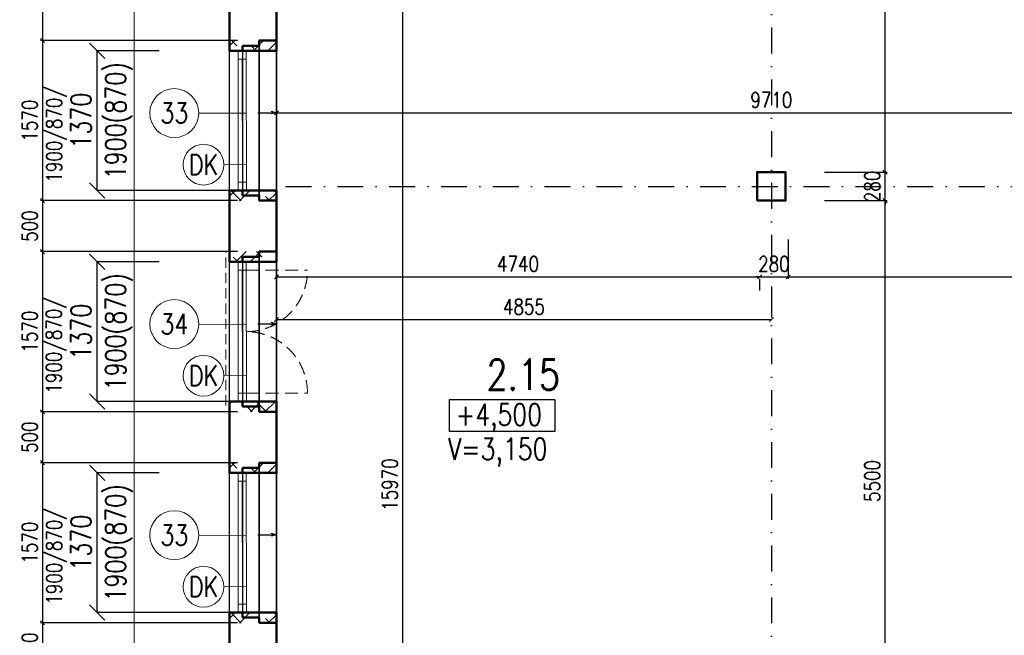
# Model space of a CAD drawing. Header units: millimetres. Extents: x -238874 to 551972, y -298952 to 658415.
# Tile 213 of 256: x 14879 to 24538, y 185418 to 191456. Entities that reach past the tile are written whole.
import ezdxf
from ezdxf.enums import TextEntityAlignment as Align

# ---------------------------------------------------------------- set-up
doc = ezdxf.new("R2010")
doc.units = ezdxf.units.MM
doc.header["$LTSCALE"] = 20
for name, pattern in [('DASHED', [0.75, 0.5, -0.25]), ('HIDDEN', [9.525, 6.35, -3.175]), ('ČERCHOVANÁ', [25.4, 12.7, -6.35, 0, -6.35])]:
    doc.linetypes.add(name, pattern=pattern)
for name, color, linetype in [('00_HEDVIKA _KRESBA', 1, 'Continuous'), ('CZ', 255, 'Continuous'), ('KOTY', 8, 'Continuous'), ('OSYSTAVBA', 101, 'ČERCHOVANÁ')]:
    doc.layers.add(name, color=color, linetype=linetype)
doc.layers.add('00_HEDVIKA_DEMOLICE', color=2, linetype='Continuous', lineweight=30, transparency=0.3)
doc.layers.add('CKOKNA OTEVÍRÁNÍ', color=51, linetype='HIDDEN', lineweight=18, transparency=0.5)
for name, color, linetype, lineweight in [('00_HEDVIKA_OBRYS', 1, 'Continuous', 50), ('CKBUBLINY', 1, 'Continuous', 18), ('CKBUBLINY DEMOLICE', 4, 'Continuous', 18), ('CKBUBLINY_POPIS', 3, 'Continuous', 25), ('CKKOTY', 3, 'Continuous', 18), ('CKOKNA', 30, 'Continuous', 18), ('CKSTENY_SRAF', 8, 'Continuous', 18), ('CKSYMBOLY', 21, 'Continuous', 25), ('HEDVIKA_OKNA_PARAPET', 70, 'Continuous', 18), ('NOSNÉ', 8, 'Continuous', 50), ('PRUCHODY', 7, 'Continuous', 18)]:
    doc.layers.add(name, color=color, linetype=linetype, lineweight=lineweight)
doc.layers.add('CKNETISK', color=116, linetype='Continuous', lineweight=18, plot=False)
doc.styles.add('SIMPLEX', font='SIMPLEX.shx', dxfattribs={"width": 0.8, "bigfont": 'CAD13.shx'})
doc.styles.get("Standard").update_dxf_attribs({"font": 'simplex.shx', "width": 0.8})
doc.dimstyles.new('CADKON', dxfattribs={"dimscale": 100, "dimtxt": 2, "dimasz": 1.5, "dimexe": 0, "dimexo": 2, "dimgap": 0.6, "dimtad": 1, "dimrnd": 1, "dimtxsty": 'Standard', "dimblk1": 'OBLIQUE', "dimblk2": 'OBLIQUE', "dimsah": 1, "dimcen": 2.5, "dimadec": 1, "dimazin": 2, "dimtfac": 1, "dimtix": 1, "dimtmove": 2, "dimatfit": 3, "dimldrblk": 'OPEN30', "dimfxl": 5, "dimtfill": 1, "dimtolj": 1, "dimarcsym": 0})
doc.dimstyles.new('CKA', dxfattribs={"dimtxt": 200, "dimasz": 40, "dimexe": 20, "dimexo": 0.2, "dimgap": 50, "dimtad": 1, "dimdec": 0, "dimrnd": 1, "dimzin": 0, "dimdsep": 46, "dimtxsty": 'Standard', "dimblk1": 'OBLIQUE', "dimblk2": 'OBLIQUE', "dimsah": 1, "dimcen": 0.09, "dimclrd": 253, "dimclre": 253, "dimclrt": 253, "dimadec": 0, "dimazin": 0, "dimtfac": 1, "dimtdec": 0, "dimtix": 1, "dimtmove": 2, "dimatfit": 3, "dimfxl": 1, "dimtolj": 1, "dimtzin": 0, "dimarcsym": 0})

# ---------------------------------------------------------------- blocks, each defined once
blk = doc.blocks.new('_OBLIQUE')
at = {"color": 0, "linetype": 'ByBlock'}
blk.add_line((-0.5, -0.5), (0.5, 0.5), dxfattribs=at)
blk = doc.blocks.new('*D1527')
at = {"layer": 'DEFPOINTS', "color": 0, "transparency": 16777216}
for p in [(17398, 191150.9), (27108, 190543.5), (27108, 190120.9)]:
    blk.add_point(p, dxfattribs=at)
at = {"layer": 'KOTY', "lineweight": -2, "transparency": 16777216}
for p, q in [((27108, 190501.6), (27108, 190563.5)), ((17398, 190543.5), (27108, 190543.5))]:
    blk.add_line(p, q, dxfattribs=at)
at = {"layer": 'KOTY', "lineweight": -2, "transparency": 16777216, "xscale": 40, "yscale": 40, "zscale": 40, "rotation": 180}
blk.add_blockref('_OBLIQUE', (17398, 190543.5), dxfattribs=at)
at = {"layer": 'KOTY', "lineweight": -2, "transparency": 16777216, "xscale": 40, "yscale": 40, "zscale": 40}
blk.add_blockref('_OBLIQUE', (27108, 190543.5), dxfattribs=at)
at = {"layer": 'KOTY', "transparency": 16777216, "insert": (22253, 190668.5), "char_height": 150, "attachment_point": 5, "style": 'SIMPLEX'}
blk.add_mtext('\\A1;9710', dxfattribs=at)
blk = doc.blocks.new('*D1528')
at = {"layer": 'DEFPOINTS', "color": 0, "transparency": 16777216}
for p in [(22418, 189680.9), (27108, 189180.9), (27108, 188935)]:
    blk.add_point(p, dxfattribs=at)
at = {"layer": 'KOTY', "lineweight": -2, "transparency": 16777216}
for p, q in [((22418, 188935), (27108, 188935)), ((27108, 188800.1), (27108, 188915))]:
    blk.add_line(p, q, dxfattribs=at)
at = {"layer": 'KOTY', "lineweight": -2, "transparency": 16777216, "xscale": 40, "yscale": 40, "zscale": 40, "rotation": 180}
blk.add_blockref('_OBLIQUE', (22418, 188935), dxfattribs=at)
at = {"layer": 'KOTY', "lineweight": -2, "transparency": 16777216, "xscale": 40, "yscale": 40, "zscale": 40}
blk.add_blockref('_OBLIQUE', (27108, 188935), dxfattribs=at)
at = {"layer": 'KOTY', "transparency": 16777216, "insert": (25986.3, 189060), "char_height": 150, "attachment_point": 5, "style": 'SIMPLEX'}
blk.add_mtext('\\A1;4690', dxfattribs=at)
blk = doc.blocks.new('*D1529')
at = {"layer": 'DEFPOINTS', "color": 0, "transparency": 16777216}
for p in [(22393, 194600.9), (23367.5, 194600.9), (22393, 189960.9)]:
    blk.add_point(p, dxfattribs=at)
at = {"layer": 'KOTY', "lineweight": -2, "transparency": 16777216}
for p, q in [((22773.7, 194600.9), (23387.5, 194600.9)), ((23367.5, 189960.9), (23367.5, 194600.9))]:
    blk.add_line(p, q, dxfattribs=at)
at = {"layer": 'KOTY', "lineweight": -2, "transparency": 16777216, "xscale": 40, "yscale": 40, "zscale": 40}
for p, rotation in [((23367.5, 194600.9), 90), ((23367.5, 189960.9), 270)]:
    blk.add_blockref('_OBLIQUE', p, dxfattribs=dict(at, rotation=rotation))
at = {"layer": 'KOTY', "transparency": 16777216, "insert": (23242.5, 192280.9), "char_height": 150, "attachment_point": 5, "rotation": 90, "style": 'SIMPLEX'}
blk.add_mtext('\\A1;4640', dxfattribs=at)
blk = doc.blocks.new('*D1530')
at = {"layer": 'DEFPOINTS', "color": 0, "transparency": 16777216}
for p in [(22393, 189680.9), (23367.5, 189680.9), (22393, 184180.9)]:
    blk.add_point(p, dxfattribs=at)
at = {"layer": 'KOTY', "lineweight": -2, "transparency": 16777216}
for p, q in [((22773.7, 189680.9), (23387.5, 189680.9)), ((23367.5, 184180.9), (23367.5, 189680.9))]:
    blk.add_line(p, q, dxfattribs=at)
at = {"layer": 'KOTY', "lineweight": -2, "transparency": 16777216, "xscale": 40, "yscale": 40, "zscale": 40}
for p, rotation in [((23367.5, 189680.9), 90), ((23367.5, 184180.9), 270)]:
    blk.add_blockref('_OBLIQUE', p, dxfattribs=dict(at, rotation=rotation))
at = {"layer": 'KOTY', "transparency": 16777216, "insert": (23242.5, 186930.9), "char_height": 150, "attachment_point": 5, "rotation": 90, "style": 'SIMPLEX'}
blk.add_mtext('\\A1;5500', dxfattribs=at)
blk = doc.blocks.new('*D1532')
at = {"layer": 'DEFPOINTS', "color": 0, "transparency": 16777216}
for p in [(22393, 189960.9), (23367.5, 189960.9), (22393, 189680.9)]:
    blk.add_point(p, dxfattribs=at)
at = {"layer": 'KOTY', "lineweight": -2, "transparency": 16777216}
for p, q in [((23367.5, 189960.9), (23367.5, 190000.9)), ((22773.7, 189960.9), (23387.5, 189960.9)), ((23367.5, 189680.9), (23367.5, 189960.9)), ((23367.5, 189680.9), (23367.5, 189640.9))]:
    blk.add_line(p, q, dxfattribs=at)
at = {"layer": 'KOTY', "lineweight": -2, "transparency": 16777216, "xscale": 40, "yscale": 40, "zscale": 40}
for p, rotation in [((23367.5, 189960.9), 270), ((23367.5, 189680.9), 90)]:
    blk.add_blockref('_OBLIQUE', p, dxfattribs=dict(at, rotation=rotation))
at = {"layer": 'KOTY', "transparency": 16777216, "insert": (23242.5, 189820.9), "char_height": 150, "attachment_point": 5, "rotation": 90, "style": 'SIMPLEX'}
blk.add_mtext('\\A1;280', dxfattribs=at)
blk = doc.blocks.new('*D1552')
at = {"layer": 'DEFPOINTS', "color": 0, "transparency": 16777216}
for p in [(19992, 194880.9), (18152, 178910.9), (18635.3, 178910.9)]:
    blk.add_point(p, dxfattribs=at)
at = {"layer": 'KOTY', "lineweight": -2, "transparency": 16777216}
for p, q in [((18635.3, 194880.9), (18635.3, 178910.9)), ((18532.8, 178910.9), (18655.3, 178910.9))]:
    blk.add_line(p, q, dxfattribs=at)
at = {"layer": 'KOTY', "lineweight": -2, "transparency": 16777216, "xscale": 40, "yscale": 40, "zscale": 40}
for p, rotation in [((18635.3, 194880.9), 90), ((18635.3, 178910.9), 270)]:
    blk.add_blockref('_OBLIQUE', p, dxfattribs=dict(at, rotation=rotation))
at = {"layer": 'KOTY', "transparency": 16777216, "insert": (18510.3, 186895.9), "char_height": 150, "attachment_point": 5, "rotation": 90, "style": 'SIMPLEX'}
blk.add_mtext('\\A1;15970', dxfattribs=at)
blk = doc.blocks.new('*D1553')
at = {"layer": 'DEFPOINTS', "color": 0, "transparency": 16777216}
for p in [(17398, 187110.9), (15102.7, 185540.9), (17398, 185540.9)]:
    blk.add_point(p, dxfattribs=at)
at = {"layer": 'KOTY', "lineweight": -2, "transparency": 16777216}
for p, q in [((15102.7, 187110.9), (15102.7, 185540.9)), ((17017.2, 185540.9), (15082.7, 185540.9))]:
    blk.add_line(p, q, dxfattribs=at)
at = {"layer": 'KOTY', "lineweight": -2, "transparency": 16777216, "xscale": 40, "yscale": 40, "zscale": 40}
for p, rotation in [((15102.7, 187110.9), 90), ((15102.7, 185540.9), 270)]:
    blk.add_blockref('_OBLIQUE', p, dxfattribs=dict(at, rotation=rotation))
at = {"layer": 'KOTY', "transparency": 16777216, "insert": (14977.7, 186325.9), "char_height": 150, "attachment_point": 5, "rotation": 90, "style": 'SIMPLEX'}
blk.add_mtext('\\A1;1570', dxfattribs=at)
blk = doc.blocks.new('*D1568')
at = {"layer": 'DEFPOINTS', "color": 0, "transparency": 16777216}
for p in [(17398, 185540.9), (15102.7, 185040.9), (17398, 185040.9)]:
    blk.add_point(p, dxfattribs=at)
at = {"layer": 'KOTY', "lineweight": -2, "transparency": 16777216}
for p, q in [((15102.7, 185540.9), (15102.7, 185040.9)), ((17017.2, 185040.9), (15082.7, 185040.9))]:
    blk.add_line(p, q, dxfattribs=at)
at = {"layer": 'KOTY', "lineweight": -2, "transparency": 16777216, "xscale": 40, "yscale": 40, "zscale": 40}
for p, rotation in [((15102.7, 185540.9), 90), ((15102.7, 185040.9), 270)]:
    blk.add_blockref('_OBLIQUE', p, dxfattribs=dict(at, rotation=rotation))
at = {"layer": 'KOTY', "transparency": 16777216, "insert": (14977.7, 185290.9), "char_height": 150, "attachment_point": 5, "rotation": 90, "style": 'SIMPLEX'}
blk.add_mtext('\\A1;500', dxfattribs=at)
blk = doc.blocks.new('*D1576')
at = {"layer": 'DEFPOINTS', "color": 0, "transparency": 16777216}
for p in [(17398, 192190.9), (15102.7, 191250.9), (17398, 191250.9)]:
    blk.add_point(p, dxfattribs=at)
at = {"layer": 'KOTY', "lineweight": -2, "transparency": 16777216}
for p, q in [((15102.7, 192190.9), (15102.7, 191250.9)), ((17017.2, 191250.9), (15082.7, 191250.9))]:
    blk.add_line(p, q, dxfattribs=at)
at = {"layer": 'KOTY', "lineweight": -2, "transparency": 16777216, "xscale": 40, "yscale": 40, "zscale": 40}
for p, rotation in [((15102.7, 192190.9), 90), ((15102.7, 191250.9), 270)]:
    blk.add_blockref('_OBLIQUE', p, dxfattribs=dict(at, rotation=rotation))
at = {"layer": 'KOTY', "transparency": 16777216, "insert": (14977.7, 191720.9), "char_height": 150, "attachment_point": 5, "rotation": 90, "style": 'SIMPLEX'}
blk.add_mtext('\\A1;940', dxfattribs=at)
blk = doc.blocks.new('*D1577')
at = {"layer": 'DEFPOINTS', "color": 0, "transparency": 16777216}
for p in [(17398, 189180.9), (22138, 189180.9), (22138, 188935)]:
    blk.add_point(p, dxfattribs=at)
at = {"layer": 'KOTY', "lineweight": -2, "transparency": 16777216}
for p, q in [((17398, 188935), (22138, 188935)), ((22138, 188800.1), (22138, 188915))]:
    blk.add_line(p, q, dxfattribs=at)
at = {"layer": 'KOTY', "lineweight": -2, "transparency": 16777216, "xscale": 40, "yscale": 40, "zscale": 40, "rotation": 180}
blk.add_blockref('_OBLIQUE', (17398, 188935), dxfattribs=at)
at = {"layer": 'KOTY', "lineweight": -2, "transparency": 16777216, "xscale": 40, "yscale": 40, "zscale": 40}
blk.add_blockref('_OBLIQUE', (22138, 188935), dxfattribs=at)
at = {"layer": 'KOTY', "transparency": 16777216, "insert": (19768, 189060), "char_height": 150, "attachment_point": 5, "style": 'SIMPLEX'}
blk.add_mtext('\\A1;4740', dxfattribs=at)
blk = doc.blocks.new('*D1578')
at = {"layer": 'DEFPOINTS', "color": 0, "transparency": 16777216}
for p in [(22253, 188514.7), (17398, 188395.9), (22253, 188395.9)]:
    blk.add_point(p, dxfattribs=at)
at = {"layer": 'KOTY', "lineweight": -2, "transparency": 16777216}
for p, q in [((22253, 188776.6), (22253, 188534.7)), ((17398, 188514.7), (22253, 188514.7))]:
    blk.add_line(p, q, dxfattribs=at)
at = {"layer": 'KOTY', "lineweight": -2, "transparency": 16777216, "xscale": 40, "yscale": 40, "zscale": 40, "rotation": 180}
blk.add_blockref('_OBLIQUE', (17398, 188514.7), dxfattribs=at)
at = {"layer": 'KOTY', "lineweight": -2, "transparency": 16777216, "xscale": 40, "yscale": 40, "zscale": 40}
blk.add_blockref('_OBLIQUE', (22253, 188514.7), dxfattribs=at)
at = {"layer": 'KOTY', "transparency": 16777216, "insert": (19825.5, 188639.7), "char_height": 150, "attachment_point": 5, "style": 'SIMPLEX'}
blk.add_mtext('\\A1;4855', dxfattribs=at)
blk = doc.blocks.new('*D1579')
at = {"layer": 'DEFPOINTS', "color": 0, "transparency": 16777216}
for p in [(17398, 189180.9), (15102.7, 187610.9), (17398, 187610.9)]:
    blk.add_point(p, dxfattribs=at)
at = {"layer": 'KOTY', "lineweight": -2, "transparency": 16777216}
for p, q in [((15102.7, 189180.9), (15102.7, 187610.9)), ((17017.2, 187610.9), (15082.7, 187610.9))]:
    blk.add_line(p, q, dxfattribs=at)
at = {"layer": 'KOTY', "lineweight": -2, "transparency": 16777216, "xscale": 40, "yscale": 40, "zscale": 40}
for p, rotation in [((15102.7, 189180.9), 90), ((15102.7, 187610.9), 270)]:
    blk.add_blockref('_OBLIQUE', p, dxfattribs=dict(at, rotation=rotation))
at = {"layer": 'KOTY', "transparency": 16777216, "insert": (14977.7, 188395.9), "char_height": 150, "attachment_point": 5, "rotation": 90, "style": 'SIMPLEX'}
blk.add_mtext('\\A1;1570', dxfattribs=at)
blk = doc.blocks.new('*D1580')
at = {"layer": 'DEFPOINTS', "color": 0, "transparency": 16777216}
for p in [(17398, 187610.9), (15102.7, 187110.9), (17398, 187110.9)]:
    blk.add_point(p, dxfattribs=at)
at = {"layer": 'KOTY', "lineweight": -2, "transparency": 16777216}
for p, q in [((15102.7, 187610.9), (15102.7, 187110.9)), ((17017.2, 187110.9), (15082.7, 187110.9))]:
    blk.add_line(p, q, dxfattribs=at)
at = {"layer": 'KOTY', "lineweight": -2, "transparency": 16777216, "xscale": 40, "yscale": 40, "zscale": 40}
for p, rotation in [((15102.7, 187610.9), 90), ((15102.7, 187110.9), 270)]:
    blk.add_blockref('_OBLIQUE', p, dxfattribs=dict(at, rotation=rotation))
at = {"layer": 'KOTY', "transparency": 16777216, "insert": (14977.7, 187360.9), "char_height": 150, "attachment_point": 5, "rotation": 90, "style": 'SIMPLEX'}
blk.add_mtext('\\A1;500', dxfattribs=at)
blk = doc.blocks.new('*D1581')
at = {"layer": 'DEFPOINTS', "color": 0, "transparency": 16777216}
for p in [(17398, 191250.9), (15102.7, 189680.9), (17398, 189680.9)]:
    blk.add_point(p, dxfattribs=at)
at = {"layer": 'KOTY', "lineweight": -2, "transparency": 16777216}
for p, q in [((15102.7, 191250.9), (15102.7, 189680.9)), ((17017.2, 189680.9), (15082.7, 189680.9))]:
    blk.add_line(p, q, dxfattribs=at)
at = {"layer": 'KOTY', "lineweight": -2, "transparency": 16777216, "xscale": 40, "yscale": 40, "zscale": 40}
for p, rotation in [((15102.7, 191250.9), 90), ((15102.7, 189680.9), 270)]:
    blk.add_blockref('_OBLIQUE', p, dxfattribs=dict(at, rotation=rotation))
at = {"layer": 'KOTY', "transparency": 16777216, "insert": (14977.7, 190465.9), "char_height": 150, "attachment_point": 5, "rotation": 90, "style": 'SIMPLEX'}
blk.add_mtext('\\A1;1570', dxfattribs=at)
blk = doc.blocks.new('*D1582')
at = {"layer": 'DEFPOINTS', "color": 0, "transparency": 16777216}
for p in [(17398, 189680.9), (15102.7, 189180.9), (17398, 189180.9)]:
    blk.add_point(p, dxfattribs=at)
at = {"layer": 'KOTY', "lineweight": -2, "transparency": 16777216}
for p, q in [((15102.7, 189680.9), (15102.7, 189180.9)), ((17017.2, 189180.9), (15082.7, 189180.9))]:
    blk.add_line(p, q, dxfattribs=at)
at = {"layer": 'KOTY', "lineweight": -2, "transparency": 16777216, "xscale": 40, "yscale": 40, "zscale": 40}
for p, rotation in [((15102.7, 189680.9), 90), ((15102.7, 189180.9), 270)]:
    blk.add_blockref('_OBLIQUE', p, dxfattribs=dict(at, rotation=rotation))
at = {"layer": 'KOTY', "transparency": 16777216, "insert": (14977.7, 189430.9), "char_height": 150, "attachment_point": 5, "rotation": 90, "style": 'SIMPLEX'}
blk.add_mtext('\\A1;500', dxfattribs=at)
blk = doc.blocks.new('*D1583')
at = {"layer": 'DEFPOINTS', "color": 0, "transparency": 16777216}
for p in [(22418, 189680.9), (22138, 189180.9), (22418, 188935)]:
    blk.add_point(p, dxfattribs=at)
at = {"layer": 'KOTY', "lineweight": -2, "transparency": 16777216}
for p, q in [((22418, 189300.1), (22418, 188915)), ((22138, 188935), (22098, 188935)), ((22138, 188935), (22418, 188935)), ((22418, 188935), (22458, 188935))]:
    blk.add_line(p, q, dxfattribs=at)
at = {"layer": 'KOTY', "lineweight": -2, "transparency": 16777216, "xscale": 40, "yscale": 40, "zscale": 40}
blk.add_blockref('_OBLIQUE', (22138, 188935), dxfattribs=at)
at = {"layer": 'KOTY', "lineweight": -2, "transparency": 16777216, "xscale": 40, "yscale": 40, "zscale": 40, "rotation": 180}
blk.add_blockref('_OBLIQUE', (22418, 188935), dxfattribs=at)
at = {"layer": 'KOTY', "transparency": 16777216, "insert": (22278, 189060), "char_height": 150, "attachment_point": 5, "style": 'SIMPLEX'}
blk.add_mtext('\\A1;280', dxfattribs=at)
blk = doc.blocks.new('*D3618')
at = {"layer": 'CKKOTY', "color": 0, "lineweight": -2, "transparency": 16777216}
for p, q in [((16248.9, 187010.9), (15640.7, 187010.9)), ((15640.7, 185640.9), (15640.7, 187010.9)), ((17061.3, 185640.9), (15640.7, 185640.9))]:
    blk.add_line(p, q, dxfattribs=at)
at = {"layer": 'DEFPOINTS', "color": 0, "transparency": 16777216}
for p in [(15640.7, 187010.9), (16448.9, 187010.9), (17261.3, 185640.9)]:
    blk.add_point(p, dxfattribs=at)
at = {"layer": 'CKKOTY', "color": 0, "lineweight": -2, "transparency": 16777216, "xscale": 150, "yscale": 150, "zscale": 150}
for p, rotation in [((15640.7, 187010.9), 90), ((15640.7, 185640.9), 270)]:
    blk.add_blockref('_OBLIQUE', p, dxfattribs=dict(at, rotation=rotation))
at = {"layer": 'CKKOTY', "color": 0, "transparency": 16777216, "char_height": 200, "attachment_point": 5, "rotation": 90, "bg_fill": 3, "box_fill_scale": 1.1, "bg_fill_color": 256, "bg_fill_true_color": 13158600, "bg_fill_transparency": 0}
for s, insert in [('\\A1;1900(870)', (15853.1, 186325.9)), ('\\A1;1370', (15480.7, 186325.9))]:
    blk.add_mtext(s, dxfattribs=dict(at, insert=insert))
blk = doc.blocks.new('_Open30')
at = {"color": 0, "lineweight": -2}
for p, q in [((-1, 0.268), (0, 0)), ((0, 0), (-1, -0.268)), ((0, 0), (-1, 0))]:
    blk.add_line(p, q, dxfattribs=at)
blk = doc.blocks.new('*D3619')
at = {"layer": 'CKKOTY', "color": 0, "lineweight": -2, "transparency": 16777216}
for p, q in [((16248.9, 189080.9), (15640.7, 189080.9)), ((15640.7, 187710.9), (15640.7, 189080.9)), ((17061.3, 187710.9), (15640.7, 187710.9))]:
    blk.add_line(p, q, dxfattribs=at)
at = {"layer": 'DEFPOINTS', "color": 0, "transparency": 16777216}
for p in [(15640.7, 189080.9), (16448.9, 189080.9), (17261.3, 187710.9)]:
    blk.add_point(p, dxfattribs=at)
at = {"layer": 'CKKOTY', "color": 0, "lineweight": -2, "transparency": 16777216, "xscale": 150, "yscale": 150, "zscale": 150}
for p, rotation in [((15640.7, 189080.9), 90), ((15640.7, 187710.9), 270)]:
    blk.add_blockref('_OBLIQUE', p, dxfattribs=dict(at, rotation=rotation))
at = {"layer": 'CKKOTY', "color": 0, "transparency": 16777216, "char_height": 200, "attachment_point": 5, "rotation": 90, "bg_fill": 3, "box_fill_scale": 1.1, "bg_fill_color": 256, "bg_fill_true_color": 13158600, "bg_fill_transparency": 0}
for s, insert in [('\\A1;1900(870)', (15853.1, 188395.9)), ('\\A1;1370', (15480.7, 188395.9))]:
    blk.add_mtext(s, dxfattribs=dict(at, insert=insert))
blk = doc.blocks.new('*D3620')
at = {"layer": 'CKKOTY', "color": 0, "lineweight": -2, "transparency": 16777216}
for p, q in [((16248.9, 191150.9), (15640.7, 191150.9)), ((15640.7, 189780.9), (15640.7, 191150.9)), ((17061.3, 189780.9), (15640.7, 189780.9))]:
    blk.add_line(p, q, dxfattribs=at)
at = {"layer": 'DEFPOINTS', "color": 0, "transparency": 16777216}
for p in [(15640.7, 191150.9), (16448.9, 191150.9), (17261.3, 189780.9)]:
    blk.add_point(p, dxfattribs=at)
at = {"layer": 'CKKOTY', "color": 0, "lineweight": -2, "transparency": 16777216, "xscale": 150, "yscale": 150, "zscale": 150}
for p, rotation in [((15640.7, 191150.9), 90), ((15640.7, 189780.9), 270)]:
    blk.add_blockref('_OBLIQUE', p, dxfattribs=dict(at, rotation=rotation))
at = {"layer": 'CKKOTY', "color": 0, "transparency": 16777216, "char_height": 200, "attachment_point": 5, "rotation": 90, "bg_fill": 3, "box_fill_scale": 1.1, "bg_fill_color": 256, "bg_fill_true_color": 13158600, "bg_fill_transparency": 0}
for s, insert in [('\\A1;1900(870)', (15853.1, 190465.9)), ('\\A1;1370', (15480.7, 190465.9))]:
    blk.add_mtext(s, dxfattribs=dict(at, insert=insert))
blk = doc.blocks.new('*U3302')
at = {"color": 0, "linetype": 'ByBlock', "lineweight": -2}
for p, q in [((-225, 0), (-80, 0)), ((225, 0), (103, 30)), ((225, 0), (103, -30)), ((-80, 0), (27, 0)), ((27, 0), (225, 0))]:
    blk.add_line(p, q, dxfattribs=at)
at = {"color": 0, "linetype": 'Continuous', "lineweight": -2, "flags": 8}
blk.add_attdef('SPÁD', text='', height=100, dxfattribs=at).set_placement((0, 40), align=Align.CENTER)
blk = doc.blocks.new('CK_BUBBLE_1_0_0')
at = {"color": 0, "linetype": 'ByBlock', "lineweight": -2}
blk.add_circle((0, 0), 1, dxfattribs=at)

msp = doc.modelspace()

# ---------------------------------------------------------------- hatches: boundary and pattern name
at = {"layer": 'CKSTENY_SRAF'}
h = msp.add_hatch(dxfattribs=at)
h.set_pattern_fill('ZDIVO-PLYNOSILIK', color=256, scale=100)
h.set_pattern_definition([(45, (-50266.24, -193637.44), (-212.13203, 212.13203), []), (45, (-50124.8, -193637.44), (-212.13203, 212.13203), []), (135, (-50026.12, -193609.45), (-212.13203, -212.13203), [200, -100]), (135, (-49955.4, -193538.74), (-212.13203, -212.13203), [200, -100])])
h.paths.add_polyline_path([(16937.962, 191253.565), (17397.962, 191253.565), (17397.962, 191150.863), (16937.962, 191150.863)])
h = msp.add_hatch(dxfattribs=at)
h.set_pattern_fill('ZDIVO-PLYNOSILIK', color=256, scale=100)
h.set_pattern_definition([(45, (-50266.24, -193557.44), (-212.13203, 212.13203), []), (45, (-50124.8, -193557.44), (-212.13203, 212.13203), []), (135, (-50026.12, -193529.45), (-212.13203, -212.13203), [200, -100]), (135, (-49955.4, -193458.74), (-212.13203, -212.13203), [200, -100])])
h.paths.add_polyline_path([(16937.962, 189678.161), (17397.962, 189679.512), (17397.962, 189782.214), (16937.962, 189780.863)])
h = msp.add_hatch(dxfattribs=at)
h.set_pattern_fill('ZDIVO-PLYNOSILIK', color=256, scale=100)
h.set_pattern_definition([(45, (-58077.55, -195707.44), (-212.13203, 212.13203), []), (45, (-57936.13, -195707.44), (-212.13203, 212.13203), []), (135, (-57837.43, -195679.45), (-212.13203, -212.13203), [200, -100]), (135, (-57766.72, -195608.74), (-212.13203, -212.13203), [200, -100])])
h.paths.add_polyline_path([(16937.962, 189183.565), (17397.962, 189183.565), (17397.962, 189080.863), (16937.962, 189080.863)])
h = msp.add_hatch(dxfattribs=at)
h.set_pattern_fill('ZDIVO-PLYNOSILIK', color=256, scale=100)
h.set_pattern_definition([(45, (-58077.55, -195627.44), (-212.13203, 212.13203), []), (45, (-57936.13, -195627.44), (-212.13203, 212.13203), []), (135, (-57837.43, -195599.45), (-212.13203, -212.13203), [200, -100]), (135, (-57766.72, -195528.74), (-212.13203, -212.13203), [200, -100])])
h.paths.add_polyline_path([(16937.962, 187608.161), (17397.962, 187609.512), (17397.962, 187712.214), (16937.962, 187710.863)])
h = msp.add_hatch(dxfattribs=at)
h.set_pattern_fill('ZDIVO-PLYNOSILIK', color=256, scale=100)
h.set_pattern_definition([(45, (-50266.24, -197777.44), (-212.13203, 212.13203), []), (45, (-50124.8, -197777.44), (-212.13203, 212.13203), []), (135, (-50026.12, -197749.45), (-212.13203, -212.13203), [200, -100]), (135, (-49955.4, -197678.74), (-212.13203, -212.13203), [200, -100])])
h.paths.add_polyline_path([(16937.962, 187113.565), (17397.962, 187113.565), (17397.962, 187010.863), (16937.962, 187010.863)])
h = msp.add_hatch(dxfattribs=at)
h.set_pattern_fill('ZDIVO-PLYNOSILIK', color=256, scale=100)
h.set_pattern_definition([(45, (-50266.24, -197697.44), (-212.13203, 212.13203), []), (45, (-50124.8, -197697.44), (-212.13203, 212.13203), []), (135, (-50026.12, -197669.45), (-212.13203, -212.13203), [200, -100]), (135, (-49955.4, -197598.74), (-212.13203, -212.13203), [200, -100])])
h.paths.add_polyline_path([(16937.962, 185538.161), (17397.962, 185539.512), (17397.962, 185642.214), (16937.962, 185640.863)])

# ---------------------------------------------------------------- linework, layer by layer
at = {"layer": '00_HEDVIKA _KRESBA'}
for p, q in [((16937.962, 189780.863), (16937.962, 191150.863)), ((17397.962, 191150.863), (17397.962, 189780.863)), ((16937.962, 187710.863), (16937.962, 189080.863)), ((17397.962, 189080.863), (17397.962, 187710.863)), ((16937.962, 185640.863), (16937.962, 187010.863)), ((17397.962, 187010.863), (17397.962, 185640.863))]:
    msp.add_line(p, q, dxfattribs=at)
at = {"layer": '00_HEDVIKA_DEMOLICE'}
for p, q in [((17229.962, 191250.863), (17229.962, 191200.863)), ((17397.962, 191250.863), (17229.962, 191250.863)), ((17397.962, 191250.863), (17269.962, 191250.863)), ((17397.962, 191250.863), (17269.962, 191250.863)), ((17397.962, 189680.863), (17397.962, 191250.863)), ((17397.962, 189680.863), (17397.962, 191250.863)), ((17397.962, 191250.863), (17397.962, 189680.863)), ((17063.962, 191150.863), (16937.962, 191150.863)), ((17229.962, 191200.863), (17063.962, 191200.863)), ((17063.962, 191200.863), (17063.962, 191150.863)), ((17063.962, 191150.863), (17063.962, 189780.863)), ((17063.962, 191150.863), (17063.962, 189780.863)), ((17063.962, 191150.863), (17063.962, 189780.863)), ((17229.962, 189730.863), (17229.962, 191200.863)), ((17229.962, 189730.863), (17229.962, 191200.863)), ((17229.962, 191200.863), (17229.962, 189730.863)), ((17397.962, 189680.863), (17397.962, 191170.863)), ((17063.962, 189780.863), (16937.962, 189780.863)), ((17063.962, 189730.863), (17063.962, 189780.863)), ((17229.962, 189730.863), (17063.962, 189730.863)), ((17229.962, 189730.863), (17103.962, 189730.863)), ((17229.962, 189680.863), (17229.962, 189730.863)), ((17397.962, 189680.863), (17229.962, 189680.863)), ((17397.962, 189680.863), (17269.962, 189680.863)), ((17397.962, 189680.863), (17269.962, 189680.863)), ((17229.962, 189130.863), (17063.962, 189130.863)), ((17063.962, 189130.863), (17063.962, 189080.863)), ((17229.962, 189180.863), (17229.962, 189130.863)), ((17397.962, 189180.863), (17229.962, 189180.863)), ((17229.962, 187660.863), (17229.962, 189130.863)), ((17229.962, 187660.863), (17229.962, 189130.863)), ((17229.962, 189130.863), (17229.962, 187660.863)), ((17397.962, 189180.863), (17269.962, 189180.863)), ((17397.962, 189180.863), (17269.962, 189180.863)), ((17397.962, 187610.863), (17397.962, 189180.863)), ((17397.962, 187610.863), (17397.962, 189180.863)), ((17397.962, 189180.863), (17397.962, 187610.863)), ((17063.962, 189080.863), (16937.962, 189080.863)), ((17063.962, 189080.863), (17063.962, 187710.863)), ((17063.962, 189080.863), (17063.962, 187710.863)), ((17063.962, 189080.863), (17063.962, 187710.863)), ((17397.962, 187610.863), (17397.962, 189100.863)), ((17063.962, 187710.863), (16937.962, 187710.863)), ((17063.962, 187660.863), (17063.962, 187710.863)), ((17229.962, 187660.863), (17063.962, 187660.863)), ((17229.962, 187660.863), (17103.962, 187660.863)), ((17229.962, 187610.863), (17229.962, 187660.863)), ((17397.962, 187610.863), (17229.962, 187610.863)), ((17397.962, 187610.863), (17269.962, 187610.863)), ((17397.962, 187610.863), (17269.962, 187610.863)), ((17229.962, 187110.863), (17229.962, 187060.863)), ((17397.962, 187110.863), (17229.962, 187110.863)), ((17397.962, 187110.863), (17269.962, 187110.863)), ((17397.962, 187110.863), (17269.962, 187110.863)), ((17397.962, 185540.863), (17397.962, 187110.863)), ((17397.962, 185540.863), (17397.962, 187110.863)), ((17397.962, 187110.863), (17397.962, 185540.863)), ((17063.962, 187010.863), (16937.962, 187010.863)), ((17229.962, 187060.863), (17063.962, 187060.863)), ((17063.962, 187060.863), (17063.962, 187010.863)), ((17063.962, 187010.863), (17063.962, 185640.863)), ((17063.962, 187010.863), (17063.962, 185640.863)), ((17063.962, 187010.863), (17063.962, 185640.863)), ((17229.962, 185590.863), (17229.962, 187060.863)), ((17229.962, 185590.863), (17229.962, 187060.863)), ((17229.962, 187060.863), (17229.962, 185590.863)), ((17397.962, 185540.863), (17397.962, 187030.863)), ((17063.962, 185640.863), (16937.962, 185640.863)), ((17063.962, 185590.863), (17063.962, 185640.863)), ((17229.962, 185590.863), (17063.962, 185590.863)), ((17229.962, 185590.863), (17103.962, 185590.863)), ((17229.962, 185540.863), (17229.962, 185590.863)), ((17397.962, 185540.863), (17229.962, 185540.863)), ((17397.962, 185540.863), (17269.962, 185540.863)), ((17397.962, 185540.863), (17269.962, 185540.863))]:
    msp.add_line(p, q, dxfattribs=at)
at = {"layer": '00_HEDVIKA_OBRYS'}
for p, q in [((17397.962, 191150.863), (17397.962, 191250.863)), ((17397.962, 189780.863), (17397.962, 189680.863)), ((17397.962, 189080.863), (17397.962, 189180.863)), ((17397.962, 187710.863), (17397.962, 187610.863)), ((17397.962, 187010.863), (17397.962, 187110.863)), ((17397.962, 185640.863), (17397.962, 185540.863))]:
    msp.add_line(p, q, dxfattribs=at)
for points in [[(16937.962, 191250.863), (16937.962, 191150.863), (17397.962, 191150.863)], [(16937.962, 189680.863), (16937.962, 189780.863), (17397.962, 189780.863)], [(16937.962, 189180.863), (16937.962, 189080.863), (17397.962, 189080.863)], [(16937.962, 187610.863), (16937.962, 187710.863), (17397.962, 187710.863)], [(16937.962, 187110.863), (16937.962, 187010.863), (17397.962, 187010.863)], [(16937.962, 185540.863), (16937.962, 185640.863), (17397.962, 185640.863)]]:
    msp.add_lwpolyline(points, dxfattribs=at)
at = {"layer": 'CKBUBLINY'}
for p, q in [((16635.871, 190540.12), (17102.388, 190537.522)), ((16635.871, 188470.12), (17102.388, 188467.522)), ((16635.871, 186400.12), (17102.388, 186397.522))]:
    msp.add_line(p, q, dxfattribs=at)
at = {"layer": 'CKBUBLINY DEMOLICE'}
for p, q in [((16882.163, 190033.59), (17102.462, 190036.55)), ((16882.163, 187963.59), (17102.462, 187966.55)), ((16882.163, 185893.59), (17102.462, 185896.55))]:
    msp.add_line(p, q, dxfattribs=at)
at = {"layer": 'CKNETISK'}
msp.add_line((16002.223, 98190.047), (16002.223, 210160.863), dxfattribs=at)
at = {"layer": 'CKOKNA'}
for p, q in [((17020.962, 191068.863), (17020.962, 191150.863)), ((17100.962, 191068.863), (17100.962, 191150.863)), ((17023.962, 189862.863), (17020.962, 191068.863)), ((17100.962, 191068.863), (17020.962, 191068.863)), ((17063.962, 189862.863), (17060.962, 191068.863)), ((17103.962, 189862.863), (17100.962, 191068.863)), ((17103.962, 189862.863), (17023.962, 189862.863)), ((17023.962, 189862.863), (17023.962, 189780.863)), ((17103.962, 189862.863), (17103.962, 189780.863)), ((17020.962, 188998.863), (17020.962, 189080.863)), ((17100.962, 188998.863), (17100.962, 189080.863)), ((17023.962, 187792.863), (17020.962, 188998.863)), ((17100.962, 188998.863), (17020.962, 188998.863)), ((17063.962, 187792.863), (17060.962, 188998.863)), ((17103.962, 187792.863), (17100.962, 188998.863)), ((17103.962, 187792.863), (17023.962, 187792.863)), ((17023.962, 187792.863), (17023.962, 187710.863)), ((17103.962, 187792.863), (17103.962, 187710.863)), ((17020.962, 186928.863), (17020.962, 187010.863)), ((17100.962, 186928.863), (17100.962, 187010.863)), ((17023.962, 185722.863), (17020.962, 186928.863)), ((17100.962, 186928.863), (17020.962, 186928.863)), ((17063.962, 185722.863), (17060.962, 186928.863)), ((17103.962, 185722.863), (17100.962, 186928.863)), ((17103.962, 185722.863), (17023.962, 185722.863)), ((17023.962, 185722.863), (17023.962, 185640.863)), ((17103.962, 185722.863), (17103.962, 185640.863))]:
    msp.add_line(p, q, dxfattribs=at)
at = {"layer": 'CKOKNA', "linetype": 'DASHED', "ltscale": 10}
msp.add_line((16899.901, 187672.139), (16899.901, 189185.584), dxfattribs=at)
at = {"layer": 'CKOKNA OTEVÍRÁNÍ'}
for p, q in [((17100.962, 188998.863), (17702.066, 188998.863)), ((17100.962, 187792.863), (17702.066, 187792.863))]:
    msp.add_line(p, q, dxfattribs=at)
for centre, start, end in [((17100.967, 188996.963), 269.9995496, 0.1810474), ((17100.967, 187794.762), 359.8189526, 90.0004504)]:
    msp.add_arc(centre, 601.102, start, end, dxfattribs=at)
at = {"layer": 'CZ', "color": 7}
msp.add_lwpolyline([(19095.265, 187730.463), (20128.749, 187730.463), (20128.749, 187417.993), (19095.265, 187417.993)], close=True, dxfattribs=at)
at = {"layer": 'HEDVIKA_OKNA_PARAPET'}
for p, q in [((17397.962, 189780.863), (17397.962, 191150.863)), ((17397.673, 187710.863), (17397.673, 189080.863)), ((17397.673, 185640.863), (17397.673, 187010.863))]:
    msp.add_line(p, q, dxfattribs=at)
at = {"layer": 'NOSNÉ'}
for p, q in [((16937.962, 191150.863), (16937.962, 192290.863)), ((17397.962, 192190.863), (17397.962, 191250.863)), ((17229.962, 191250.863), (17229.962, 191200.863)), ((17397.962, 191250.863), (17229.962, 191250.863)), ((17397.962, 191250.863), (17229.962, 191250.863)), ((17229.962, 191250.863), (17229.962, 191200.863)), ((17397.962, 191250.863), (17229.962, 191250.863)), ((17397.962, 191250.863), (17229.962, 191250.863)), ((17397.962, 191250.863), (17229.962, 191250.863)), ((17063.962, 191150.863), (16937.962, 191150.863)), ((17063.962, 191150.863), (16937.962, 191150.863)), ((17063.962, 191200.863), (17063.962, 191150.863)), ((17229.962, 191200.863), (17063.962, 191200.863)), ((17063.962, 191200.863), (17063.962, 191150.863)), ((17229.962, 191200.863), (17063.962, 191200.863)), ((16937.962, 189080.863), (16937.962, 189780.863)), ((17063.962, 189780.863), (16937.962, 189780.863)), ((17063.962, 189780.863), (16937.962, 189780.863)), ((17063.962, 189730.863), (17063.962, 189780.863)), ((17063.962, 189730.863), (17063.962, 189780.863)), ((17229.962, 189730.863), (17063.962, 189730.863)), ((17229.962, 189730.863), (17063.962, 189730.863)), ((17229.962, 189680.863), (17229.962, 189730.863)), ((17229.962, 189680.863), (17229.962, 189730.863)), ((17397.962, 189680.863), (17229.962, 189680.863)), ((17397.962, 189680.863), (17229.962, 189680.863)), ((17397.962, 189680.863), (17229.962, 189680.863)), ((17397.962, 189680.863), (17229.962, 189680.863)), ((17397.962, 189680.863), (17229.962, 189680.863)), ((17397.962, 189680.863), (17397.962, 189180.863)), ((17063.962, 189130.863), (17063.962, 189080.863)), ((17229.962, 189130.863), (17063.962, 189130.863)), ((17063.962, 189130.863), (17063.962, 189080.863)), ((17229.962, 189130.863), (17063.962, 189130.863)), ((17229.962, 189180.863), (17229.962, 189130.863)), ((17397.962, 189180.863), (17229.962, 189180.863)), ((17397.962, 189180.863), (17229.962, 189180.863)), ((17229.962, 189180.863), (17229.962, 189130.863)), ((17397.962, 189180.863), (17229.962, 189180.863)), ((17397.962, 189180.863), (17229.962, 189180.863)), ((17397.962, 189180.863), (17229.962, 189180.863)), ((17063.962, 189080.863), (16937.962, 189080.863)), ((17063.962, 189080.863), (16937.962, 189080.863)), ((16937.962, 187010.863), (16937.962, 187710.863)), ((17063.962, 187710.863), (16937.962, 187710.863)), ((17063.962, 187710.863), (16937.962, 187710.863)), ((17063.962, 187660.863), (17063.962, 187710.863)), ((17063.962, 187660.863), (17063.962, 187710.863)), ((17229.962, 187660.863), (17063.962, 187660.863)), ((17229.962, 187660.863), (17063.962, 187660.863)), ((17229.962, 187610.863), (17229.962, 187660.863)), ((17229.962, 187610.863), (17229.962, 187660.863)), ((17397.962, 187610.863), (17229.962, 187610.863)), ((17397.962, 187610.863), (17229.962, 187610.863)), ((17397.962, 187610.863), (17229.962, 187610.863)), ((17397.962, 187610.863), (17229.962, 187610.863)), ((17397.962, 187610.863), (17229.962, 187610.863)), ((17397.962, 187662.039), (17397.962, 187110.863)), ((17229.962, 187110.863), (17229.962, 187060.863)), ((17397.962, 187110.863), (17229.962, 187110.863)), ((17397.962, 187110.863), (17229.962, 187110.863)), ((17229.962, 187110.863), (17229.962, 187060.863)), ((17397.962, 187110.863), (17229.962, 187110.863)), ((17397.962, 187110.863), (17229.962, 187110.863)), ((17397.962, 187110.863), (17229.962, 187110.863)), ((17063.962, 187010.863), (16937.962, 187010.863)), ((17063.962, 187010.863), (16937.962, 187010.863)), ((17063.962, 187060.863), (17063.962, 187010.863)), ((17229.962, 187060.863), (17063.962, 187060.863)), ((17063.962, 187060.863), (17063.962, 187010.863)), ((17229.962, 187060.863), (17063.962, 187060.863)), ((17063.962, 185640.863), (16937.962, 185640.863)), ((16937.962, 184940.863), (16937.962, 185640.863)), ((17063.962, 185640.863), (16937.962, 185640.863)), ((17063.962, 185590.863), (17063.962, 185640.863)), ((17063.962, 185590.863), (17063.962, 185640.863)), ((17229.962, 185590.863), (17063.962, 185590.863)), ((17229.962, 185590.863), (17063.962, 185590.863)), ((17229.962, 185540.863), (17229.962, 185590.863)), ((17229.962, 185540.863), (17229.962, 185590.863)), ((17397.962, 185540.863), (17229.962, 185540.863)), ((17397.962, 185540.863), (17229.962, 185540.863)), ((17397.962, 185540.863), (17229.962, 185540.863)), ((17397.962, 185540.863), (17229.962, 185540.863)), ((17397.962, 185540.863), (17229.962, 185540.863)), ((17397.962, 185540.863), (17397.962, 185040.863))]:
    msp.add_line(p, q, dxfattribs=at)
msp.add_lwpolyline([(22112.962, 189680.863), (22392.962, 189680.863), (22392.962, 189960.863), (22112.962, 189960.863)], close=True, dxfattribs=at)
at = {"layer": 'OSYSTAVBA', "linetype": 'ČERCHOVANÁ'}
for p, q in [((22252.962, 200016.269), (22252.962, 178910.863)), ((17487.962, 189820.863), (27017.962, 189820.863))]:
    msp.add_line(p, q, dxfattribs=at)
at = {"layer": 'PRUCHODY'}
for p, q in [((16937.962, 189780.863), (16937.962, 191150.863)), ((16937.962, 191150.863), (16937.962, 189780.863)), ((16937.962, 189780.863), (16937.962, 191070.863)), ((16937.962, 187710.863), (16937.962, 189080.863)), ((16937.962, 189080.863), (16937.962, 187710.863)), ((16937.962, 187710.863), (16937.962, 189000.863)), ((16937.962, 185640.863), (16937.962, 187010.863)), ((16937.962, 187010.863), (16937.962, 185640.863)), ((16937.962, 185640.863), (16937.962, 186930.863))]:
    msp.add_line(p, q, dxfattribs=at)

# ---------------------------------------------------------------- texts
at = {"layer": 'CZ', "color": 6, "linetype": 'Continuous', "lineweight": 30, "insert": (19458.597, 188124.173), "char_height": 300, "width": 1830.1, "attachment_point": 1}
msp.add_mtext('2.15', dxfattribs=at)
at = {"layer": 'CZ', "color": 7, "char_height": 212.5, "attachment_point": 1}
for s, insert, width in [('+4,500', (19158.154, 187689.26), 1666.9), ('V=3,150', (19080.168, 187352.227), 3214.5)]:
    msp.add_mtext(s, dxfattribs=dict(at, insert=insert, width=width))
at = {"layer": 'KOTY', "char_height": 150, "width": 1344.4, "attachment_point": 7, "rotation": 90}
for insert in [(15341.789, 189858.192), (15339.556, 187788.192), (15341.789, 185718.192)]:
    msp.add_mtext('1900/870/', dxfattribs=dict(at, insert=insert))

# ---------------------------------------------------------------- dimensions: what is measured, and where the dimension line sits
at = {"layer": 'KOTY'}
for base, p1, p2, angle, text, picture, middle in [((18635.306, 178910.863), (19991.985, 194880.863), (18151.985, 178910.863), 270, '15970', '*D1552', (18510.306, 186895.863)), ((23367.468, 194600.863), (22392.962, 189960.863), (22392.962, 194600.863), 270, '4640', '*D1529', (23242.468, 192280.863)), ((15102.744, 191250.863), (17397.962, 192190.863), (17397.962, 191250.863), 90, '940', '*D1576', (14977.744, 191720.863)), ((15102.744, 189680.863), (17397.962, 191250.863), (17397.962, 189680.863), 90, '1570', '*D1581', (14977.744, 190465.863)), ((27107.962, 190543.544), (17397.962, 191150.863), (27107.962, 190120.863), 180, '9710', '*D1527', (22252.962, 190668.544)), ((23367.468, 189960.863), (22392.962, 189680.863), (22392.962, 189960.863), 270, '280', '*D1532', (23242.468, 189820.863)), ((15102.744, 189180.863), (17397.962, 189680.863), (17397.962, 189180.863), 90, '500', '*D1582', (14977.744, 189430.863)), ((23367.468, 189680.863), (22392.962, 184180.863), (22392.962, 189680.863), 270, '5500', '*D1530', (23242.468, 186930.863)), ((22417.962, 188935), (22137.962, 189180.863), (22417.962, 189680.863), 180, '280', '*D1583', (22277.962, 189060)), ((15102.744, 187610.863), (17397.962, 189180.863), (17397.962, 187610.863), 90, '1570', '*D1579', (14977.744, 188395.863)), ((22137.962, 188935), (17397.962, 189180.863), (22137.962, 189180.863), 180, '4740', '*D1577', (19767.962, 189060)), ((15102.744, 187110.863), (17397.962, 187610.863), (17397.962, 187110.863), 90, '500', '*D1580', (14977.744, 187360.863)), ((15102.744, 185540.863), (17397.962, 187110.863), (17397.962, 185540.863), 90, '1570', '*D1553', (14977.744, 186325.863)), ((15102.744, 185040.863), (17397.962, 185540.863), (17397.962, 185040.863), 90, '500', '*D1568', (14977.744, 185290.863))]:
    dim = msp.add_linear_dim(base=base, p1=p1, p2=p2, angle=angle, text=text, dimstyle='CKA', override={"dimtxt": 150, "dimexo": 380.774374, "dimtxsty": 'SIMPLEX', "dimse1": 1, "dimclrd": 256, "dimclre": 256, "dimclrt": 256}, dxfattribs=at)
    dim.commit()
    dim.dimension.update_dxf_attribs({"geometry": picture, "text_midpoint": middle})
dim = msp.add_linear_dim(base=(27107.962, 188935), p1=(22417.962, 189680.863), p2=(27107.962, 189180.863), angle=180, text='4690', dimstyle='CKA', override={"dimtxt": 150, "dimexo": 380.774374, "dimtxsty": 'SIMPLEX', "dimse1": 1, "dimclrd": 256, "dimclre": 256, "dimclrt": 256}, dxfattribs=at)
dim.commit()
dim.dimension.update_dxf_attribs({"geometry": '*D1528', "text_midpoint": (25986.31, 189060), "dimtype": 160})
dim = msp.add_linear_dim(base=(22252.962, 188514.727), p1=(17397.962, 188395.863), p2=(22252.962, 188395.863), text='4855', dimstyle='CKA', override={"dimtxt": 150, "dimexo": 380.774374, "dimtxsty": 'SIMPLEX', "dimse1": 1, "dimclrd": 256, "dimclre": 256, "dimclrt": 256}, dxfattribs=at)
dim.commit()
dim.dimension.update_dxf_attribs({"geometry": '*D1578', "text_midpoint": (19825.462, 188639.727)})

# ---------------------------------------------------------------- next in the draw order: dimensions: what is measured, and where the dimension line sits
at = {"layer": 'CKKOTY'}
for base, p1, p2, picture, middle in [((15640.7, 191150.863), (17261.338, 189780.863), (16448.905, 191150.863), '*D3620', (15640.7, 190465.863)), ((15640.7, 189080.863), (17261.338, 187710.863), (16448.905, 189080.863), '*D3619', (15640.7, 188395.863)), ((15640.7, 187010.863), (17261.338, 185640.863), (16448.905, 187010.863), '*D3618', (15640.7, 186325.863))]:
    dim = msp.add_linear_dim(base=base, p1=p1, p2=p2, angle=90, text='<>\\X1900(870)', dimstyle='CADKON', override={"dimtmove": 2}, dxfattribs=at)
    dim.commit()
    dim.dimension.update_dxf_attribs({"geometry": picture, "text_midpoint": middle})

# ---------------------------------------------------------------- next in the draw order: block references
at = {"layer": 'CKBUBLINY'}
ref = msp.add_blockref('CK_BUBBLE_1_0_0', (16395.871, 190540.214), dxfattribs=dict(at, xscale=240, yscale=240, zscale=240))
ref.add_attrib('NUM1', '33', dxfattribs={"layer": 'CKBUBLINY_POPIS', "height": 200, "width": 0.8, "flags": 8}).set_placement((16395.871, 190540.214), align=Align.MIDDLE_CENTER)
ref = msp.add_blockref('CK_BUBBLE_1_0_0', (16395.871, 188470.214), dxfattribs=dict(at, xscale=240, yscale=240, zscale=240))
ref.add_attrib('NUM1', '34', dxfattribs={"layer": 'CKBUBLINY_POPIS', "height": 200, "width": 0.8, "flags": 8}).set_placement((16395.871, 188470.214), align=Align.MIDDLE_CENTER)
ref = msp.add_blockref('CK_BUBBLE_1_0_0', (16395.871, 186400.214), dxfattribs=dict(at, xscale=240, yscale=240, zscale=240))
ref.add_attrib('NUM1', '33', dxfattribs={"layer": 'CKBUBLINY_POPIS', "height": 200, "width": 0.8, "flags": 8}).set_placement((16395.871, 186400.214), align=Align.MIDDLE_CENTER)
at = {"layer": 'CKBUBLINY DEMOLICE'}
ref = msp.add_blockref('CK_BUBBLE_1_0_0', (16682.163, 190033.751), dxfattribs=dict(at, xscale=-200, yscale=200, zscale=200))
ref.add_attrib('NUM1', 'DK', dxfattribs={"height": 200, "width": 0.8, "flags": 8}).set_placement((16682.163, 190033.751), align=Align.MIDDLE_CENTER)
ref = msp.add_blockref('CK_BUBBLE_1_0_0', (16682.163, 187963.751), dxfattribs=dict(at, xscale=-200, yscale=200, zscale=200))
ref.add_attrib('NUM1', 'DK', dxfattribs={"height": 200, "width": 0.8, "flags": 8}).set_placement((16682.163, 187963.751), align=Align.MIDDLE_CENTER)
ref = msp.add_blockref('CK_BUBBLE_1_0_0', (16682.163, 185893.751), dxfattribs=dict(at, xscale=-200, yscale=200, zscale=200))
ref.add_attrib('NUM1', 'DK', dxfattribs={"height": 200, "width": 0.8, "flags": 8}).set_placement((16682.163, 185893.751), align=Align.MIDDLE_CENTER)
at = {"layer": 'CKSYMBOLY', "xscale": 0.4, "yscale": 0.4, "zscale": 0.4}
for p in [(17305.658, 190543.774), (17305.658, 188473.774), (17305.658, 186403.774)]:
    msp.add_blockref('*U3302', p, dxfattribs=at)

doc.saveas('drawing.dxf')
